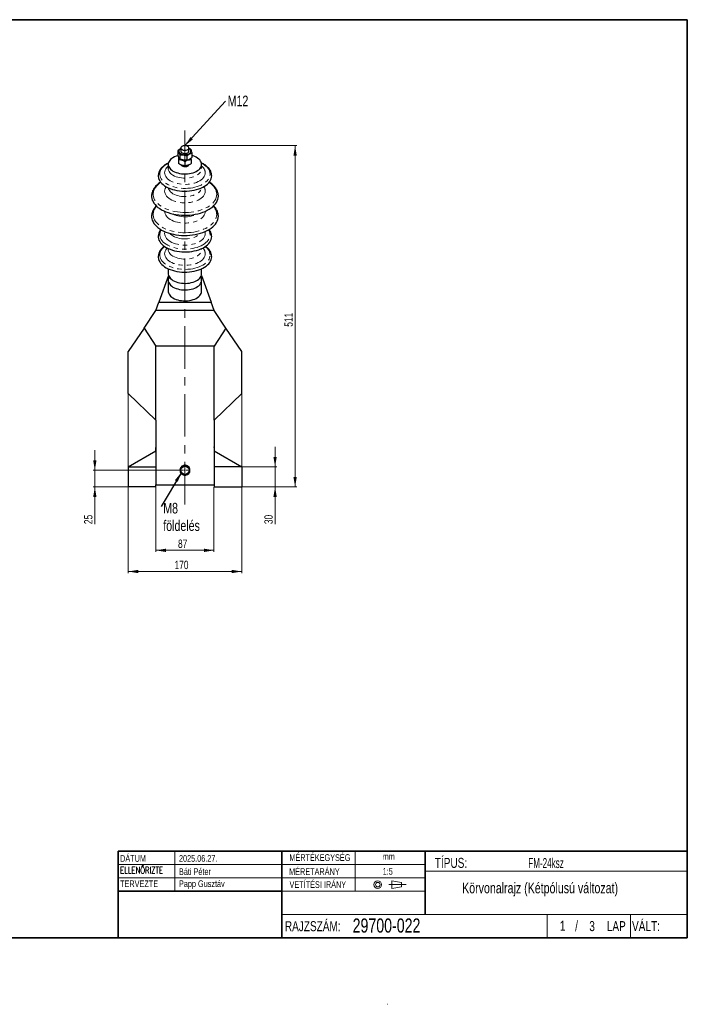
# Model space of a CAD drawing. Header units: millimetres. Extents: x 0 to 400, y -10 to 285.
# Tile 4 of 4: x 200 to 400, y -10 to 285. Entities that reach past the tile are written whole.
import ezdxf

# ---------------------------------------------------------------- set-up
doc = ezdxf.new("R2010")
doc.units = ezdxf.units.MM
doc.header["$PDSIZE"] = -1
doc.linetypes.add('CENTERX2', pattern=[20.32, 12.7, -2.54, 2.54, -2.54])
doc.linetypes.add('PHANTOM', pattern=[12.7, 6.35, -1.27, 1.27, -1.27, 1.27, -1.27])
doc.styles.add('SLDTEXTSTYLE0', font='TXT', dxfattribs={"width": 0.75})
doc.styles.add('SLDTEXTSTYLE1', font='TXT', dxfattribs={"width": 0.605})
doc.styles.add('SLDTEXTSTYLE2', font='TXT', dxfattribs={"width": 0.75, "bigfont": 'bigfont'})
doc.dimstyles.new('SLDDIMSTYLE0', dxfattribs={"dimtxt": 2.5, "dimasz": 3, "dimexe": 0, "dimexo": 0.0625, "dimtad": 1, "dimdec": 0, "dimlfac": 5, "dimrnd": 1e-09, "dimzin": 12, "dimdsep": 46, "dimtxsty": 'SLDTEXTSTYLE0', "dimsah": 1, "dimcen": 0.09, "dimadec": 0, "dimazin": 3, "dimtfac": 1, "dimtdec": 1, "dimtofl": 0, "dimtmove": 0, "dimatfit": 3, "dimfxl": 0, "dimfrac": 2, "dimtolj": 1, "dimtzin": 12, "dimarcsym": 0})
doc.dimstyles.new('SLDDIMSTYLE1', dxfattribs={"dimtxt": 2.5, "dimasz": 3, "dimexe": 0, "dimexo": 0.0625, "dimtad": 1, "dimdec": 1, "dimlfac": 5, "dimrnd": 1e-09, "dimzin": 12, "dimdsep": 46, "dimtxsty": 'SLDTEXTSTYLE0', "dimsah": 1, "dimcen": 0.09, "dimadec": 0, "dimazin": 3, "dimtfac": 1, "dimtdec": 1, "dimtofl": 0, "dimtmove": 0, "dimatfit": 3, "dimfxl": 0, "dimfrac": 2, "dimtolj": 1, "dimtzin": 12, "dimarcsym": 0})
doc.dimstyles.new('SLDDIMSTYLE3', dxfattribs={"dimtxt": 2.5, "dimasz": 3, "dimexe": 0, "dimexo": 0.0625, "dimtad": 1, "dimdec": 1, "dimlfac": 5, "dimrnd": 1e-09, "dimzin": 12, "dimdsep": 46, "dimtxsty": 'SLDTEXTSTYLE0', "dimsah": 1, "dimcen": 0.09, "dimadec": 0, "dimazin": 3, "dimtfac": 1, "dimtdec": 1, "dimtmove": 0, "dimatfit": 0, "dimfxl": 0, "dimfrac": 2, "dimtolj": 1, "dimtzin": 12, "dimarcsym": 0})
doc.dimstyles.new('SLDDIMSTYLE4', dxfattribs={"dimtxt": 0.18, "dimasz": 3, "dimexe": 0, "dimexo": 0.0625, "dimgap": 0, "dimtad": 0, "dimtih": 1, "dimtoh": 1, "dimdec": 0, "dimrnd": 1e-09, "dimzin": 0, "dimdsep": 46, "dimtxsty": 'Standard', "dimsah": 1, "dimcen": 0.09, "dimadec": 0, "dimazin": 0, "dimtfac": 3, "dimtdec": 0, "dimtofl": 0, "dimtmove": 0, "dimatfit": 3, "dimfxl": 0, "dimfrac": 2, "dimtolj": 1, "dimtzin": 0, "dimarcsym": 0})

# ---------------------------------------------------------------- blocks, each defined once
blk = doc.blocks.new('_D_4')
at = {"color": 7, "linetype": 'Continuous', "lineweight": 0}
for p, q in [((249.61, 247.28), (283.01, 247.28)), ((282.51, 247.28), (282.51, 145.07)), ((266.61, 145.07), (283.01, 145.07))]:
    blk.add_line(p, q, dxfattribs=at)
at = {"color": 7, "linetype": 'Continuous', "lineweight": 18}
for points in [[(282.51, 247.28), (282.01, 244.28), (283.01, 244.28)], [(282.51, 145.07), (283.01, 148.07), (282.01, 148.07)]]:
    blk.add_solid(points, dxfattribs=at)
at = {"color": 7, "linetype": 'Continuous', "lineweight": 18, "insert": (279.29, 193.05), "char_height": 2.5, "attachment_point": 1, "rotation": 90, "style": 'SLDTEXTSTYLE0'}
blk.add_mtext('511', dxfattribs=at)
blk = doc.blocks.new('_D_5')
at = {"color": 7, "linetype": 'Continuous', "lineweight": 0}
for p, q in [((232.51, 172.97), (232.51, 119.25)), ((266.51, 172.97), (266.51, 119.25)), ((232.51, 119.75), (266.51, 119.75))]:
    blk.add_line(p, q, dxfattribs=at)
at = {"color": 7, "linetype": 'Continuous', "lineweight": 18}
for points in [[(232.51, 119.75), (235.51, 119.25), (235.51, 120.25)], [(266.51, 119.75), (263.51, 120.25), (263.51, 119.25)]]:
    blk.add_solid(points, dxfattribs=at)
at = {"color": 7, "linetype": 'Continuous', "lineweight": 18, "insert": (246.39, 122.97), "char_height": 2.5, "attachment_point": 1, "style": 'SLDTEXTSTYLE0'}
blk.add_mtext('170', dxfattribs=at)
blk = doc.blocks.new('_D_6')
at = {"color": 7, "linetype": 'Continuous', "lineweight": 0}
for p, q in [((276.51, 151.07), (276.51, 157.07)), ((266.61, 151.07), (277.01, 151.07)), ((276.51, 151.07), (276.51, 145.07)), ((266.61, 145.07), (277.01, 145.07)), ((276.51, 145.07), (276.51, 133.94))]:
    blk.add_line(p, q, dxfattribs=at)
at = {"color": 7, "linetype": 'Continuous', "lineweight": 18}
for points in [[(276.51, 151.07), (277.01, 154.07), (276.01, 154.07)], [(276.51, 145.07), (276.01, 142.07), (277.01, 142.07)]]:
    blk.add_solid(points, dxfattribs=at)
at = {"color": 7, "linetype": 'Continuous', "lineweight": 18, "insert": (273.29, 133.94), "char_height": 2.5, "attachment_point": 1, "rotation": 90, "style": 'SLDTEXTSTYLE0'}
blk.add_mtext('30', dxfattribs=at)
blk = doc.blocks.new('_D_7')
at = {"color": 7, "linetype": 'Continuous', "lineweight": 0}
for p, q in [((222.51, 150.07), (222.51, 156.07)), ((247.98, 150.07), (222.01, 150.07)), ((222.51, 145.07), (222.51, 150.07)), ((232.41, 145.07), (222.01, 145.07)), ((222.51, 145.07), (222.51, 133.94))]:
    blk.add_line(p, q, dxfattribs=at)
at = {"color": 7, "linetype": 'Continuous', "lineweight": 18}
for points in [[(222.51, 150.07), (223.01, 153.07), (222.01, 153.07)], [(222.51, 145.07), (222.01, 142.07), (223.01, 142.07)]]:
    blk.add_solid(points, dxfattribs=at)
at = {"color": 7, "linetype": 'Continuous', "lineweight": 18, "insert": (219.29, 133.94), "char_height": 2.5, "attachment_point": 1, "rotation": 90, "style": 'SLDTEXTSTYLE0'}
blk.add_mtext('25', dxfattribs=at)
blk = doc.blocks.new('_D_8')
at = {"color": 7, "linetype": 'Continuous', "lineweight": 0}
for p, q in [((240.81, 144.97), (240.81, 125.59)), ((258.21, 144.97), (258.21, 125.59)), ((240.81, 126.09), (258.21, 126.09))]:
    blk.add_line(p, q, dxfattribs=at)
at = {"color": 7, "linetype": 'Continuous', "lineweight": 18}
for points in [[(240.81, 126.09), (243.81, 125.59), (243.81, 126.59)], [(258.21, 126.09), (255.21, 126.59), (255.21, 125.59)]]:
    blk.add_solid(points, dxfattribs=at)
at = {"color": 7, "linetype": 'Continuous', "lineweight": 18, "insert": (247.43, 129.31), "char_height": 2.5, "attachment_point": 1, "style": 'SLDTEXTSTYLE0'}
blk.add_mtext('87', dxfattribs=at)
blk = doc.blocks.new('SW_NOTE_0')
at = {"color": 0, "linetype": 'Continuous', "lineweight": 0, "insert": (0.61, 1.61), "char_height": 3.175, "attachment_point": 1, "style": 'SLDTEXTSTYLE0'}
blk.add_mtext('M12', dxfattribs=at)
blk = doc.blocks.new('SW_NOTE_0_1')
at = {"color": 0, "linetype": 'Continuous', "lineweight": 0, "char_height": 3.175, "attachment_point": 1, "style": 'SLDTEXTSTYLE0'}
for s, insert in [('M8', (0.63, 1.11)), ('földelés', (0.63, -4.12))]:
    blk.add_mtext(s, dxfattribs=dict(at, insert=insert))
blk = doc.blocks.new('SW_CENTERMARKSYMBOL_2')
at = {"color": 0, "linetype": 'Continuous', "lineweight": 18}
for p, q in [((-0.4, 0), (-1.435, 0)), ((0, 0), (-0.2, 0)), ((0, 0.4), (0, 1.435)), ((0, 0), (0, 0.2)), ((0, 0), (0, -0.2)), ((0, 0), (0.2, 0)), ((0.4, 0), (1.435, 0)), ((0, -0.4), (0, -1.435))]:
    blk.add_line(p, q, dxfattribs=at)

msp = doc.modelspace()

# ---------------------------------------------------------------- linework, layer by layer
at = {"color": 7, "linetype": 'Continuous', "lineweight": 35}
for p, q in [((16, 285), (400, 285)), ((400, 285), (400, 10)), ((229.5, 36), (229.5, 10)), ((229.5, 36), (400, 36)), ((278.5, 36), (278.5, 10)), ((321.5, 36), (321.5, 17)), ((229.5, 24), (278.5, 24)), ((16, 10), (400, 10))]:
    msp.add_line(p, q, dxfattribs=at)
at = {"color": 7, "linetype": 'CENTERX2', "lineweight": 18}
for p, q in [((249.515, 139.851), (249.515, 251.779)), ((310.59, 25.967), (315.802, 25.967))]:
    msp.add_line(p, q, dxfattribs=at)
at = {"color": 7, "linetype": 'Continuous', "lineweight": 25}
for p, q in [((247.405, 245.772), (247.405, 244.502)), ((247.615, 245.938), (247.615, 246.056)), ((248.315, 246.594), (248.315, 245.611)), ((250.715, 245.611), (250.715, 246.594)), ((251.091, 246.303), (250.715, 246.434)), ((251.175, 246.176), (251.415, 246.056)), ((251.415, 246.056), (251.415, 245.683)), ((251.625, 243.812), (251.625, 245.082)), ((247.615, 243.16), (247.615, 241.889)), ((247.939, 244.551), (247.939, 243.281)), ((249.515, 242.53), (249.515, 241.26)), ((250.049, 244.207), (250.049, 242.936)), ((251.415, 243.16), (251.415, 241.889)), ((244.515, 241.679), (244.515, 240.414)), ((254.515, 240.414), (254.515, 241.679)), ((244.515, 216.471), (244.515, 216.168)), ((254.515, 216.168), (254.515, 216.471)), ((244.515, 210.41), (244.515, 208.913)), ((254.515, 208.913), (254.515, 210.41)), ((244.593, 208.409), (241.711, 200.366)), ((244.515, 206.947), (244.515, 203.67)), ((254.437, 208.409), (257.319, 200.366)), ((254.515, 203.67), (254.515, 206.947)), ((237.267, 192.651), (240.815, 197.866)), ((240.815, 197.866), (241.711, 200.366)), ((258.215, 197.866), (240.815, 197.866)), ((241.711, 200.366), (257.319, 200.366)), ((258.215, 197.866), (257.319, 200.366)), ((261.763, 192.651), (258.215, 197.866)), ((237.267, 192.651), (232.515, 185.666)), ((237.267, 192.651), (240.815, 187.266)), ((261.763, 192.651), (258.215, 187.266)), ((266.515, 185.666), (261.763, 192.651)), ((240.815, 165.066), (240.815, 187.266)), ((258.215, 187.266), (240.815, 187.266)), ((258.215, 165.066), (258.215, 187.266)), ((232.515, 173.066), (232.515, 185.666)), ((266.515, 173.066), (266.515, 185.666)), ((232.515, 173.066), (240.815, 165.066)), ((258.215, 165.066), (266.515, 173.066)), ((240.815, 165.066), (240.815, 151.066)), ((258.215, 165.066), (258.215, 151.066)), ((240.765, 155.829), (240.765, 156.867)), ((258.265, 156.867), (258.265, 155.829)), ((232.515, 151.066), (240.815, 155.858)), ((258.215, 155.858), (266.515, 151.066)), ((232.515, 151.066), (240.815, 151.066)), ((232.515, 151.066), (232.515, 145.066)), ((240.815, 151.066), (240.815, 145.666)), ((258.215, 151.066), (258.215, 145.666)), ((266.515, 151.066), (258.215, 151.066)), ((266.515, 151.066), (266.515, 145.066)), ((240.815, 145.066), (232.515, 145.066)), ((240.815, 145.066), (240.815, 145.666)), ((240.815, 145.666), (258.215, 145.666)), ((258.215, 145.666), (258.215, 145.066)), ((258.215, 145.066), (266.515, 145.066))]:
    msp.add_line(p, q, dxfattribs=at)
at = {"color": 8, "linetype": 'PHANTOM', "lineweight": 18}
msp.add_line((255.61, 227.592), (255.61, 227.63), dxfattribs=at)
at = {"color": 7, "linetype": 'Continuous', "lineweight": 18}
for p, q in [((246.5, 36), (246.5, 24)), ((300.5, 36), (300.5, 24)), ((229.5, 32), (321.5, 32)), ((321.5, 30), (400, 30)), ((229.5, 28), (321.5, 28)), ((311.441, 27.112), (311.441, 24.821)), ((314.402, 26.637), (311.441, 27.112)), ((314.402, 25.296), (314.402, 26.637)), ((278.5, 24), (321.5, 24)), ((311.441, 24.821), (314.402, 25.296)), ((278.5, 17), (400, 17)), ((358, 17), (358, 10)), ((383, 17), (383, 10)), ((310.069, -9.863), (310.231, -9.863))]:
    msp.add_line(p, q, dxfattribs=at)
at = {"color": 7, "linetype": 'Continuous', "lineweight": 25, "flags": 128}
for points in [[(248.315, 246.384), (248.134, 246.278), (247.929, 246.105), (247.788, 245.912), (247.718, 245.706), (247.721, 245.496), (247.798, 245.292), (247.945, 245.1), (248.157, 244.929), (248.424, 244.786), (248.735, 244.677), (249.079, 244.606), (249.441, 244.577), (249.805, 244.589), (250.158, 244.644), (250.484, 244.738), (250.771, 244.867), (250.771, 244.867)], [(248.315, 245.611), (248.319, 245.557), (248.38, 245.388), (248.512, 245.233), (248.707, 245.102), (248.953, 245.003), (249.235, 244.942), (249.534, 244.923), (249.831, 244.947), (250.109, 245.013), (250.35, 245.117)], [(250.715, 246.594), (250.677, 246.765), (250.566, 246.926), (250.39, 247.065), (250.158, 247.175), (249.886, 247.249), (249.59, 247.281), (249.29, 247.27), (249.004, 247.217), (248.75, 247.124), (248.544, 246.999), (248.399, 246.847), (248.324, 246.68), (248.324, 246.508), (248.399, 246.341), (248.544, 246.189), (248.75, 246.064), (249.004, 245.971), (249.29, 245.918), (249.59, 245.907), (249.886, 245.939), (250.158, 246.013), (250.39, 246.123), (250.566, 246.262), (250.677, 246.423), (250.715, 246.594)], [(250.771, 244.867), (251.006, 245.028), (251.18, 245.212), (251.286, 245.412), (251.32, 245.621), (251.279, 245.829), (251.167, 246.028), (250.987, 246.21), (250.746, 246.368), (250.715, 246.384)], [(247.468, 244.296), (247.365, 244.268), (246.846, 244.104), (246.364, 243.906), (245.927, 243.677), (245.541, 243.419), (245.21, 243.137), (244.939, 242.835), (244.733, 242.517), (244.594, 242.186), (244.524, 241.849), (244.524, 241.509), (244.594, 241.172), (244.733, 240.841), (244.939, 240.523), (245.21, 240.221), (245.541, 239.939), (245.927, 239.681), (246.364, 239.452), (246.846, 239.254), (247.365, 239.09), (247.914, 238.962), (248.485, 238.873), (249.071, 238.822), (249.663, 238.812), (250.253, 238.843), (250.833, 238.913), (251.394, 239.021), (251.929, 239.168), (252.43, 239.349), (252.89, 239.563), (253.302, 239.807), (253.662, 240.077), (253.963, 240.369), (254.202, 240.68), (254.375, 241.005), (254.48, 241.34), (254.515, 241.679), (254.515, 241.679)], [(254.515, 241.679), (254.48, 242.018), (254.375, 242.353), (254.202, 242.678), (253.963, 242.989), (253.662, 243.281), (253.302, 243.551), (252.89, 243.795), (252.43, 244.009), (251.929, 244.191), (251.625, 244.279)], [(248.353, 241.507), (248.463, 241.347), (248.64, 241.208), (248.872, 241.098), (249.144, 241.024), (249.44, 240.992), (249.74, 241.003), (250.026, 241.056), (250.28, 241.149), (250.486, 241.274), (250.631, 241.426), (250.681, 241.517)], [(241.515, 238.211), (241.524, 238.024), (241.594, 237.595), (241.734, 237.173), (241.942, 236.759), (242.217, 236.359), (242.556, 235.975), (242.956, 235.612), (243.413, 235.271), (243.925, 234.956), (244.485, 234.67), (245.09, 234.416), (245.733, 234.195), (246.41, 234.01), (247.114, 233.861), (247.839, 233.752), (248.579, 233.681), (249.327, 233.651), (250.077, 233.661), (250.822, 233.712), (251.555, 233.802), (252.271, 233.931), (252.962, 234.098), (253.623, 234.301), (254.248, 234.539), (254.831, 234.809), (255.367, 235.11), (255.852, 235.438), (256.282, 235.791), (256.651, 236.165), (256.959, 236.557), (257.2, 236.965), (257.375, 237.383), (257.48, 237.809), (257.515, 238.239)], [(239.515, 232.147), (239.524, 231.937), (239.594, 231.458), (239.733, 230.984), (239.942, 230.519), (240.217, 230.065), (240.558, 229.627), (240.961, 229.206), (241.425, 228.805), (241.945, 228.429), (242.518, 228.079), (243.141, 227.757), (243.808, 227.467), (244.515, 227.21), (245.257, 226.987), (246.029, 226.801), (246.826, 226.652), (247.641, 226.543), (248.47, 226.473), (249.306, 226.442), (250.143, 226.452), (250.976, 226.503), (251.798, 226.593), (252.605, 226.722), (253.39, 226.889), (254.148, 227.094), (254.873, 227.334), (255.561, 227.608), (256.206, 227.914), (256.805, 228.25), (257.352, 228.614), (257.844, 229.003), (258.278, 229.414), (258.65, 229.844), (258.959, 230.291), (259.201, 230.75), (259.375, 231.22), (259.48, 231.697), (259.515, 232.177)], [(239.515, 226.086), (239.524, 225.875), (239.594, 225.396), (239.733, 224.923), (239.942, 224.457), (240.217, 224.004), (240.558, 223.565), (240.961, 223.144), (241.425, 222.744), (241.945, 222.367), (242.518, 222.017), (243.141, 221.696), (243.808, 221.405), (244.515, 221.148), (245.257, 220.925), (246.029, 220.739), (246.826, 220.591), (247.641, 220.481), (248.47, 220.411), (249.306, 220.381), (250.143, 220.391), (250.976, 220.441), (251.798, 220.531), (252.605, 220.66), (253.39, 220.828), (254.148, 221.032), (254.873, 221.272), (255.561, 221.546), (256.206, 221.853), (256.805, 222.189), (257.352, 222.552), (257.844, 222.941), (258.278, 223.352), (258.65, 223.782), (258.959, 224.229), (259.201, 224.689), (259.375, 225.159), (259.48, 225.635), (259.515, 226.115)], [(241.515, 220.025), (241.524, 219.838), (241.594, 219.41), (241.734, 218.987), (241.942, 218.574), (242.217, 218.174), (242.556, 217.79), (242.956, 217.426), (243.413, 217.086), (243.925, 216.771), (244.485, 216.485), (245.09, 216.231), (245.733, 216.01), (246.41, 215.824), (247.114, 215.676), (247.839, 215.567), (248.579, 215.496), (249.327, 215.466), (250.077, 215.476), (250.822, 215.526), (251.555, 215.617), (252.271, 215.746), (252.962, 215.913), (253.623, 216.116), (254.248, 216.354), (254.831, 216.624), (255.367, 216.925), (255.852, 217.253), (256.282, 217.606), (256.651, 217.98), (256.959, 218.372), (257.2, 218.779), (257.375, 219.198), (257.48, 219.624), (257.515, 220.053)], [(241.515, 213.964), (241.524, 213.777), (241.594, 213.348), (241.734, 212.926), (241.942, 212.512), (242.217, 212.112), (242.556, 211.729), (242.956, 211.365), (243.413, 211.024), (243.925, 210.709), (244.485, 210.423), (245.09, 210.169), (245.733, 209.948), (246.41, 209.763), (247.114, 209.615), (247.839, 209.505), (248.579, 209.435), (249.327, 209.404), (250.077, 209.414), (250.822, 209.465), (251.555, 209.555), (252.271, 209.684), (252.962, 209.851), (253.623, 210.054), (254.248, 210.292), (254.831, 210.563), (255.367, 210.863), (255.852, 211.191), (256.282, 211.544), (256.651, 211.918), (256.959, 212.311), (257.2, 212.718), (257.375, 213.136), (257.48, 213.562), (257.515, 213.992)], [(244.515, 208.913), (244.524, 208.743), (244.594, 208.406), (244.733, 208.075), (244.939, 207.757), (245.21, 207.455), (245.541, 207.173), (245.927, 206.915), (246.364, 206.686), (246.846, 206.488), (247.365, 206.324), (247.914, 206.196), (248.485, 206.107), (249.071, 206.056), (249.663, 206.046), (250.253, 206.077), (250.833, 206.146), (251.394, 206.255), (251.929, 206.401), (252.43, 206.583), (252.89, 206.797), (253.302, 207.041), (253.662, 207.311), (253.963, 207.603), (254.202, 207.914), (254.375, 208.239), (254.48, 208.574), (254.515, 208.913)], [(244.818, 207.93), (244.733, 207.785), (244.594, 207.454), (244.524, 207.117), (244.524, 206.777), (244.594, 206.44), (244.733, 206.109), (244.939, 205.791), (245.21, 205.489), (245.541, 205.207), (245.927, 204.949), (246.364, 204.72), (246.846, 204.522), (247.365, 204.358), (247.914, 204.23), (248.485, 204.141), (249.071, 204.09), (249.663, 204.08), (250.253, 204.111), (250.833, 204.181), (251.394, 204.289), (251.929, 204.435), (252.43, 204.617), (252.89, 204.831), (253.302, 205.075), (253.662, 205.345), (253.963, 205.637), (254.202, 205.948), (254.375, 206.273), (254.48, 206.608), (254.515, 206.947), (254.515, 206.947)], [(244.515, 203.67), (244.524, 203.5), (244.594, 203.163), (244.733, 202.833), (244.939, 202.514), (245.21, 202.212), (245.541, 201.93), (245.927, 201.673), (246.364, 201.443), (246.846, 201.245), (247.365, 201.081), (247.914, 200.954), (248.485, 200.864), (249.071, 200.814), (249.663, 200.804), (250.253, 200.834), (250.833, 200.904), (251.394, 201.013), (251.929, 201.159), (252.43, 201.34), (252.89, 201.554), (253.302, 201.798), (253.662, 202.068), (253.963, 202.361), (254.202, 202.672), (254.375, 202.997), (254.48, 203.331), (254.515, 203.67)]]:
    msp.add_lwpolyline(points, dxfattribs=at)
at = {"color": 8, "linetype": 'PHANTOM', "lineweight": 18, "flags": 128}
for points in [[(244.551, 242.023), (244.393, 241.942), (243.886, 241.643), (243.431, 241.318), (243.032, 240.97), (242.695, 240.601), (242.421, 240.215), (242.213, 239.815), (242.073, 239.406), (242.003, 238.991), (242.003, 238.574), (242.073, 238.159), (242.213, 237.75), (242.421, 237.351), (242.695, 236.965), (243.032, 236.596), (243.431, 236.247), (243.886, 235.922), (244.393, 235.624), (244.949, 235.355), (245.547, 235.118), (246.182, 234.916), (246.848, 234.749), (247.539, 234.621), (248.249, 234.531), (248.97, 234.48), (249.697, 234.47), (250.421, 234.501), (251.138, 234.571), (251.839, 234.68), (252.518, 234.828), (253.17, 235.013), (253.787, 235.233), (254.365, 235.486), (254.897, 235.77), (255.379, 236.082), (255.806, 236.419), (256.174, 236.778), (256.48, 237.156), (256.722, 237.549), (256.896, 237.954), (257.001, 238.366), (257.036, 238.783), (257.036, 238.783)], [(257.036, 238.783), (257.001, 239.199), (256.896, 239.612), (256.722, 240.016), (256.48, 240.409), (256.174, 240.787), (255.806, 241.147), (255.379, 241.484), (254.897, 241.796), (254.479, 242.023)], [(244.515, 241.17), (244.292, 240.973), (243.983, 240.639), (243.738, 240.287), (243.562, 239.922), (243.455, 239.549), (243.419, 239.171), (243.455, 238.793), (243.562, 238.419), (243.738, 238.054), (243.983, 237.703), (244.292, 237.368), (244.662, 237.055), (245.09, 236.766), (245.569, 236.506), (246.094, 236.277), (246.66, 236.082), (247.259, 235.923), (247.884, 235.802), (248.529, 235.72), (249.185, 235.68), (249.845, 235.68), (250.501, 235.72), (251.146, 235.802), (251.771, 235.923), (252.37, 236.082), (252.936, 236.277), (253.461, 236.506), (253.94, 236.766), (254.368, 237.055), (254.738, 237.368), (255.047, 237.703), (255.291, 238.054), (255.468, 238.419), (255.575, 238.793), (255.61, 239.171), (255.61, 239.171)], [(244.515, 240.414), (244.524, 240.245), (244.594, 239.907), (244.733, 239.577), (244.939, 239.258), (245.21, 238.956), (245.541, 238.674), (245.927, 238.417), (246.364, 238.187), (246.846, 237.989), (247.365, 237.825), (247.914, 237.698), (248.485, 237.608), (249.071, 237.558), (249.663, 237.548), (250.253, 237.578), (250.833, 237.648), (251.394, 237.757), (251.929, 237.903), (252.43, 238.084), (252.89, 238.298), (253.302, 238.542), (253.662, 238.812), (253.963, 239.105), (254.202, 239.416), (254.375, 239.741), (254.48, 240.075), (254.515, 240.414)], [(242.285, 236.274), (241.91, 236.006), (241.446, 235.619), (241.041, 235.211), (240.699, 234.784), (240.423, 234.341), (240.214, 233.887), (240.073, 233.424), (240.003, 232.956), (240.003, 232.486), (240.073, 232.018), (240.214, 231.555), (240.423, 231.101), (240.699, 230.658), (241.041, 230.231), (241.446, 229.823), (241.91, 229.436), (242.431, 229.073), (243.004, 228.737), (243.625, 228.431), (244.29, 228.156), (244.993, 227.915), (245.73, 227.71), (246.495, 227.542), (247.282, 227.412), (248.086, 227.322), (248.901, 227.272), (249.72, 227.261), (250.537, 227.292), (251.347, 227.362), (252.144, 227.472), (252.92, 227.621), (253.672, 227.808), (254.393, 228.031), (255.078, 228.289), (255.721, 228.58), (256.319, 228.901), (256.866, 229.251), (257.359, 229.626), (257.794, 230.025), (258.168, 230.443), (258.477, 230.878), (258.72, 231.327), (258.895, 231.786), (259, 232.252), (259.036, 232.721), (259.036, 232.721)], [(259.036, 232.721), (259, 233.19), (258.895, 233.656), (258.72, 234.115), (258.477, 234.564), (258.168, 234.999), (257.794, 235.417), (257.359, 235.816), (256.866, 236.191), (256.745, 236.274)], [(243.877, 234.983), (243.738, 234.77), (243.562, 234.405), (243.455, 234.031), (243.419, 233.653), (243.455, 233.275), (243.562, 232.902), (243.738, 232.537), (243.983, 232.185), (244.292, 231.851), (244.662, 231.537), (245.09, 231.249), (245.569, 230.989), (246.094, 230.759), (246.66, 230.564), (247.259, 230.405), (247.884, 230.284), (248.529, 230.203), (249.185, 230.162), (249.845, 230.162), (250.501, 230.203), (251.146, 230.284), (251.771, 230.405), (252.37, 230.564), (252.936, 230.759), (253.461, 230.989), (253.94, 231.249), (254.368, 231.537), (254.738, 231.851), (255.047, 232.185), (255.291, 232.537), (255.468, 232.902), (255.575, 233.275), (255.61, 233.653), (255.61, 233.653)], [(244.534, 234.648), (244.594, 234.39), (244.733, 234.059), (244.939, 233.741), (245.21, 233.439), (245.541, 233.157), (245.927, 232.899), (246.364, 232.67), (246.846, 232.472), (247.365, 232.308), (247.914, 232.18), (248.485, 232.091), (249.071, 232.04), (249.663, 232.03), (250.253, 232.061), (250.833, 232.131), (251.394, 232.239), (251.929, 232.386), (252.43, 232.567), (252.89, 232.781), (253.302, 233.025), (253.662, 233.295), (253.963, 233.587), (254.202, 233.898), (254.375, 234.223), (254.48, 234.558), (254.496, 234.648)], [(241.033, 229.139), (240.699, 228.722), (240.423, 228.28), (240.214, 227.825), (240.073, 227.362), (240.003, 226.894), (240.003, 226.424), (240.073, 225.956), (240.214, 225.493), (240.423, 225.039), (240.699, 224.597), (241.041, 224.17), (241.446, 223.761), (241.91, 223.374), (242.431, 223.011), (243.004, 222.675), (243.625, 222.369), (244.29, 222.094), (244.993, 221.854), (245.73, 221.649), (246.495, 221.48), (247.282, 221.351), (248.086, 221.26), (248.901, 221.21), (249.72, 221.2), (250.537, 221.23), (251.347, 221.301), (252.144, 221.411), (252.92, 221.56), (253.672, 221.747), (254.393, 221.97), (255.078, 222.228), (255.721, 222.518), (256.319, 222.84), (256.866, 223.189), (257.359, 223.565), (257.794, 223.963), (258.168, 224.381), (258.477, 224.816), (258.72, 225.265), (258.895, 225.724), (259, 226.19), (259.036, 226.659), (259.036, 226.659)], [(243.42, 227.63), (243.419, 227.592), (243.455, 227.214), (243.562, 226.84), (243.738, 226.475), (243.983, 226.123), (244.292, 225.789), (244.662, 225.476), (245.09, 225.187), (245.569, 224.927), (246.094, 224.698), (246.66, 224.503), (247.259, 224.344), (247.884, 224.223), (248.529, 224.141), (249.185, 224.1), (249.845, 224.1), (250.501, 224.141), (251.146, 224.223), (251.771, 224.344), (252.37, 224.503), (252.936, 224.698), (253.461, 224.927), (253.94, 225.187), (254.368, 225.476), (254.738, 225.789), (255.047, 226.123), (255.291, 226.475), (255.468, 226.84), (255.575, 227.214), (255.61, 227.592)], [(245.968, 226.814), (246.364, 226.608), (246.846, 226.41), (247.365, 226.246), (247.914, 226.118), (248.485, 226.029), (249.071, 225.979), (249.663, 225.969), (250.253, 225.999), (250.833, 226.069), (251.394, 226.178), (251.929, 226.324), (252.43, 226.505), (252.89, 226.719), (253.062, 226.814)], [(242.44, 222.061), (242.421, 222.029), (242.213, 221.63), (242.073, 221.221), (242.003, 220.806), (242.003, 220.389), (242.073, 219.974), (242.213, 219.565), (242.421, 219.166), (242.695, 218.78), (243.032, 218.411), (243.431, 218.062), (243.886, 217.737), (244.393, 217.439), (244.949, 217.17), (245.547, 216.933), (246.182, 216.731), (246.848, 216.564), (247.539, 216.435), (248.249, 216.345), (248.97, 216.295), (249.697, 216.285), (250.421, 216.315), (251.138, 216.386), (251.839, 216.495), (252.518, 216.643), (253.17, 216.828), (253.787, 217.047), (254.365, 217.301), (254.897, 217.584), (255.379, 217.896), (255.806, 218.234), (256.174, 218.593), (256.48, 218.971), (256.722, 219.364), (256.896, 219.769), (257.001, 220.181), (257.036, 220.598), (257.036, 220.598)], [(243.495, 221.535), (243.455, 221.363), (243.419, 220.985), (243.455, 220.607), (243.562, 220.234), (243.738, 219.869), (243.983, 219.517), (244.292, 219.183), (244.662, 218.87), (245.09, 218.581), (245.569, 218.321), (246.094, 218.092), (246.66, 217.896), (247.259, 217.738), (247.884, 217.617), (248.529, 217.535), (249.185, 217.494), (249.845, 217.494), (250.501, 217.535), (251.146, 217.617), (251.771, 217.738), (252.37, 217.896), (252.936, 218.092), (253.461, 218.321), (253.94, 218.581), (254.368, 218.87), (254.738, 219.183), (255.047, 219.517), (255.291, 219.869), (255.468, 220.234), (255.575, 220.607), (255.61, 220.985), (255.61, 220.985)], [(255.61, 220.985), (255.575, 221.363), (255.535, 221.535)], [(245, 220.997), (245.21, 220.771), (245.541, 220.489), (245.927, 220.232), (246.364, 220.002), (246.846, 219.804), (247.365, 219.64), (247.914, 219.512), (248.485, 219.423), (249.071, 219.373), (249.663, 219.363), (250.253, 219.393), (250.833, 219.463), (251.394, 219.572), (251.929, 219.718), (252.43, 219.899), (252.89, 220.113), (253.302, 220.357), (253.662, 220.627), (253.963, 220.92), (254.03, 220.997)], [(243.432, 217.073), (243.431, 217.071), (243.032, 216.723), (242.695, 216.354), (242.421, 215.968), (242.213, 215.568), (242.073, 215.159), (242.003, 214.744), (242.003, 214.327), (242.073, 213.913), (242.213, 213.504), (242.421, 213.104), (242.695, 212.718), (243.032, 212.349), (243.431, 212), (243.886, 211.675), (244.393, 211.377), (244.949, 211.108), (245.547, 210.872), (246.182, 210.669), (246.848, 210.502), (247.539, 210.374), (248.249, 210.284), (248.97, 210.233), (249.697, 210.223), (250.421, 210.254), (251.138, 210.324), (251.839, 210.433), (252.518, 210.581), (253.17, 210.766), (253.787, 210.986), (254.365, 211.239), (254.897, 211.523), (255.379, 211.835), (255.806, 212.172), (256.174, 212.531), (256.48, 212.909), (256.722, 213.302), (256.896, 213.707), (257.001, 214.12), (257.036, 214.536), (257.036, 214.536)], [(244.192, 216.628), (243.983, 216.392), (243.738, 216.04), (243.562, 215.675), (243.455, 215.302), (243.419, 214.924), (243.455, 214.546), (243.562, 214.172), (243.738, 213.807), (243.983, 213.456), (244.292, 213.121), (244.662, 212.808), (245.09, 212.519), (245.569, 212.259), (246.094, 212.03), (246.66, 211.835), (247.259, 211.676), (247.884, 211.555), (248.529, 211.474), (249.185, 211.433), (249.845, 211.433), (250.501, 211.474), (251.146, 211.555), (251.771, 211.676), (252.37, 211.835), (252.936, 212.03), (253.461, 212.259), (253.94, 212.519), (254.368, 212.808), (254.738, 213.121), (255.047, 213.456), (255.291, 213.807), (255.468, 214.172), (255.575, 214.546), (255.61, 214.924), (255.61, 214.924)], [(244.515, 216.168), (244.524, 215.998), (244.594, 215.66), (244.733, 215.33), (244.939, 215.011), (245.21, 214.709), (245.541, 214.427), (245.927, 214.17), (246.364, 213.941), (246.846, 213.742), (247.365, 213.578), (247.914, 213.451), (248.485, 213.361), (249.071, 213.311), (249.663, 213.301), (250.253, 213.331), (250.833, 213.401), (251.394, 213.51), (251.929, 213.656), (252.43, 213.837), (252.89, 214.052), (253.302, 214.295), (253.662, 214.565), (253.963, 214.858), (254.202, 215.169), (254.375, 215.494), (254.48, 215.828), (254.515, 216.168)], [(257.036, 214.536), (257.001, 214.952), (256.896, 215.365), (256.722, 215.769), (256.48, 216.163), (256.174, 216.541), (255.806, 216.9), (255.597, 217.073)]]:
    msp.add_lwpolyline(points, dxfattribs=at)
at = {"color": 7, "linetype": 'Continuous', "lineweight": 25}
msp.add_circle((249.515, 150.066), 1.235, dxfattribs=at)
at = {"color": 7, "linetype": 'Continuous', "lineweight": 18}
for radius in [1.146, 0.671]:
    msp.add_circle((307.279, 25.967), radius, dxfattribs=at)
at = {"color": 7, "linetype": 'Continuous', "lineweight": 25}
for centre, radius, start, end in [((250.134, 245.658), 0.583, 291.73572, 355.37859), ((252.689, 206.923), 1.826, 0.76604, 33.48421), ((249.515, 150.066), 1.5, 159.25487, 215.73693), ((249.515, 150.066), 1.4, 165.76493, 209.33851), ((249.515, 150.066), 1.5, 99.47671, 156.56423), ((249.515, 150.066), 1.4, 105.76493, 149.33851), ((249.515, 150.066), 1.5, 0, 96.75105), ((249.515, 150.066), 1.4, 45.76493, 89.33851), ((249.515, 150.066), 1.4, 345.76493, 29.33851), ((249.515, 150.066), 1.5, 218.64868, 275.69119), ((249.515, 150.066), 1.4, 225.76493, 269.33851), ((249.515, 150.066), 1.5, 279.72276, 0), ((249.515, 150.066), 1.4, 285.76493, 329.33851)]:
    msp.add_arc(centre, radius, start, end, dxfattribs=at)
at = {"color": 8, "linetype": 'PHANTOM', "lineweight": 18}
for centre, radius, start, end in [((252.929, 239.001), 2.687, 3.60918, 53.82112), ((253.315, 233.606), 2.296, 1.17585, 36.83818), ((255.243, 226.529), 3.795, 1.97429, 43.46311), ((254.277, 220.556), 2.759, 0.85509, 33.05152), ((253.109, 214.816), 2.504, 2.46009, 46.34024)]:
    msp.add_arc(centre, radius, start, end, dxfattribs=at)
at = {"color": 7, "linetype": 'Continuous', "lineweight": 25}
for centre, major_axis, start_param, end_param in [((241.366, 156.865), (-0.425, 0.425), 0.3731766, 0.7840286), ((257.664, 156.865), (0.425, 0.425), 5.4991567, 5.9100087)]:
    msp.add_ellipse(centre, major_axis=major_axis, ratio=0.9972647, start_param=start_param, end_param=end_param, dxfattribs=at)
for points, knots in [([(248.315, 246.404), (248.179, 246.333), (247.871, 246.171), (247.572, 245.915), (247.405, 245.772)], [0, 0, 0, 0, 0.44009815, 1, 1, 1, 1]), ([(247.405, 245.772), (247.449, 245.715), (247.493, 245.649), (247.581, 245.495), (247.626, 245.405), (247.694, 245.25), (247.717, 245.195), (247.762, 245.078), (247.785, 245.017), (247.852, 244.828), (247.896, 244.693), (247.939, 244.551)], [0, 0, 0, 0, 0.25, 0.25, 0.5, 0.5, 0.625, 0.625, 0.75, 0.75, 1, 1, 1, 1]), ([(247.615, 246.056), (247.779, 246.155), (248.009, 246.292), (248.247, 246.381), (248.315, 246.406)], [0, 0, 0, 0, 0.7154756, 1, 1, 1, 1]), ([(250.049, 244.207), (250.178, 244.321), (250.308, 244.428), (250.57, 244.622), (250.702, 244.709), (250.903, 244.82), (250.97, 244.854), (251.104, 244.916), (251.171, 244.943), (251.368, 245.016), (251.497, 245.053), (251.625, 245.082)], [0, 0, 0, 0, 0.25, 0.25, 0.5, 0.5, 0.625, 0.625, 0.75, 0.75, 1, 1, 1, 1]), ([(251.625, 245.082), (251.581, 245.224), (251.537, 245.36), (251.448, 245.612), (251.403, 245.727), (251.335, 245.883), (251.312, 245.932), (251.267, 246.023), (251.245, 246.064), (251.178, 246.18), (251.134, 246.246), (251.091, 246.303)], [0, 0, 0, 0, 0.25, 0.25, 0.5, 0.5, 0.625, 0.625, 0.75, 0.75, 1, 1, 1, 1]), ([(244.605, 242.112), (244.503, 242.065), (244.21, 241.93), (243.768, 241.673), (243.284, 241.345), (242.851, 240.986), (242.472, 240.602), (242.151, 240.195), (241.892, 239.769), (241.698, 239.331), (241.574, 238.886), (241.514, 238.509), (241.521, 238.282), (241.523, 238.206)], [0, 0, 0, 0, 0.0544413, 0.1561899, 0.2581307, 0.3600799, 0.4617244, 0.5626468, 0.6623652, 0.7604741, 0.8568148, 0.9515756, 1, 1, 1, 1]), ([(247.939, 243.281), (247.896, 243.338), (247.852, 243.404), (247.763, 243.558), (247.718, 243.647), (247.65, 243.803), (247.627, 243.858), (247.582, 243.975), (247.559, 244.036), (247.492, 244.225), (247.448, 244.36), (247.405, 244.502)], [0, 0, 0, 0, 0.25, 0.25, 0.5, 0.5, 0.625, 0.625, 0.75, 0.75, 1, 1, 1, 1]), ([(247.615, 243.896), (247.615, 243.828), (247.615, 243.625), (247.615, 243.345), (247.615, 243.16)], [0, 0, 0, 0, 0.3373722, 1, 1, 1, 1]), ([(247.615, 243.16), (247.77, 243.151), (247.927, 243.134), (248.242, 243.077), (248.402, 243.038), (248.644, 242.958), (248.725, 242.928), (248.886, 242.862), (248.966, 242.826), (249.204, 242.71), (249.36, 242.624), (249.515, 242.53)], [0, 0, 0, 0, 0.25, 0.25, 0.5, 0.5, 0.625, 0.625, 0.75, 0.75, 1, 1, 1, 1]), ([(249.515, 241.26), (249.36, 241.269), (249.203, 241.286), (248.888, 241.342), (248.728, 241.382), (248.486, 241.462), (248.405, 241.492), (248.243, 241.558), (248.164, 241.594), (247.926, 241.709), (247.769, 241.796), (247.615, 241.889)], [0, 0, 0, 0, 0.25, 0.25, 0.5, 0.5, 0.625, 0.625, 0.75, 0.75, 1, 1, 1, 1]), ([(247.939, 244.551), (248.111, 244.566), (248.284, 244.572), (248.634, 244.563), (248.811, 244.548), (249.079, 244.504), (249.169, 244.486), (249.348, 244.444), (249.437, 244.421), (249.702, 244.341), (249.876, 244.277), (250.049, 244.207)], [0, 0, 0, 0, 0.25, 0.25, 0.5, 0.5, 0.625, 0.625, 0.75, 0.75, 1, 1, 1, 1]), ([(250.049, 242.936), (249.876, 242.922), (249.703, 242.915), (249.351, 242.924), (249.174, 242.94), (248.904, 242.984), (248.814, 243.002), (248.636, 243.044), (248.547, 243.068), (248.284, 243.148), (248.111, 243.211), (247.939, 243.281)], [0, 0, 0, 0, 0.25, 0.25, 0.5, 0.5, 0.625, 0.625, 0.75, 0.75, 1, 1, 1, 1]), ([(249.515, 242.53), (249.67, 242.624), (249.826, 242.71), (250.141, 242.863), (250.3, 242.929), (250.541, 243.009), (250.622, 243.033), (250.784, 243.074), (250.864, 243.091), (251.102, 243.134), (251.259, 243.15), (251.415, 243.16)], [0, 0, 0, 0, 0.25, 0.25, 0.5, 0.5, 0.625, 0.625, 0.75, 0.75, 1, 1, 1, 1]), ([(251.415, 241.889), (251.26, 241.795), (251.103, 241.708), (250.787, 241.555), (250.627, 241.489), (250.384, 241.409), (250.303, 241.385), (250.142, 241.345), (250.062, 241.328), (249.825, 241.286), (249.669, 241.269), (249.515, 241.26)], [0, 0, 0, 0, 0.25, 0.25, 0.5, 0.5, 0.625, 0.625, 0.75, 0.75, 1, 1, 1, 1]), ([(250.049, 242.936), (250.178, 242.965), (250.308, 243.003), (250.57, 243.1), (250.702, 243.16), (250.903, 243.271), (250.97, 243.312), (251.104, 243.4), (251.171, 243.446), (251.368, 243.592), (251.497, 243.699), (251.625, 243.812)], [0, 0, 0, 0, 0.25, 0.25, 0.5, 0.5, 0.625, 0.625, 0.75, 0.75, 1, 1, 1, 1]), ([(251.415, 243.16), (251.415, 243.168), (251.415, 243.341), (251.415, 243.5), (251.415, 243.651)], [0, 0, 0, 0, 0.0464922, 1, 1, 1, 1]), ([(257.515, 238.239), (257.513, 238.327), (257.507, 238.562), (257.444, 238.943), (257.314, 239.375), (257.123, 239.796), (256.872, 240.204), (256.562, 240.597), (256.194, 240.971), (255.773, 241.324), (255.298, 241.65), (254.848, 241.915), (254.542, 242.057), (254.425, 242.112)], [0, 0, 0, 0, 0.0561583, 0.1500948, 0.2442326, 0.3392477, 0.4356394, 0.5336204, 0.6331048, 0.7337824, 0.835249, 0.9371276, 1, 1, 1, 1]), ([(242.257, 236.349), (242.13, 236.269), (241.818, 236.071), (241.376, 235.724), (240.928, 235.315), (240.537, 234.881), (240.205, 234.427), (239.936, 233.958), (239.731, 233.477), (239.593, 232.988), (239.52, 232.542), (239.521, 232.26), (239.522, 232.143)], [0, 0, 0, 0, 0.0745318, 0.1834729, 0.2922777, 0.4006956, 0.5084044, 0.6150599, 0.7203876, 0.8242859, 0.9268924, 1, 1, 1, 1]), ([(259.515, 232.177), (259.513, 232.272), (259.507, 232.529), (259.446, 232.946), (259.316, 233.425), (259.124, 233.894), (258.872, 234.351), (258.56, 234.795), (258.19, 235.223), (257.762, 235.631), (257.298, 236.008), (256.955, 236.234), (256.79, 236.342)], [0, 0, 0, 0, 0.0596234, 0.1618688, 0.2642811, 0.3673887, 0.4715973, 0.5771054, 0.6838936, 0.7917682, 0.9004416, 1, 1, 1, 1]), ([(240.945, 229.256), (240.942, 229.253), (240.791, 229.114), (240.541, 228.817), (240.204, 228.366), (239.937, 227.896), (239.731, 227.415), (239.593, 226.926), (239.52, 226.481), (239.521, 226.199), (239.522, 226.081)], [0, 0, 0, 0, 0.0028525, 0.1556083, 0.3073648, 0.4576375, 0.6060392, 0.7524271, 0.8969948, 1, 1, 1, 1]), ([(259.515, 226.115), (259.513, 226.21), (259.507, 226.467), (259.446, 226.885), (259.316, 227.363), (259.124, 227.832), (258.873, 228.29), (258.558, 228.732), (258.297, 229.049), (258.127, 229.21), (258.099, 229.236)], [0, 0, 0, 0, 0.0845623, 0.2295744, 0.3748231, 0.521058, 0.6688543, 0.8184937, 0.9699487, 1, 1, 1, 1]), ([(242.28, 222.157), (242.239, 222.106), (242.09, 221.922), (241.895, 221.583), (241.698, 221.146), (241.574, 220.7), (241.514, 220.323), (241.521, 220.097), (241.523, 220.021)], [0, 0, 0, 0, 0.07985424, 0.28965144, 0.49606228, 0.69875318, 0.89812013, 1, 1, 1, 1]), ([(257.515, 220.053), (257.513, 220.142), (257.507, 220.377), (257.444, 220.758), (257.315, 221.19), (257.121, 221.61), (256.928, 221.939), (256.781, 222.12), (256.738, 222.173)], [0, 0, 0, 0, 0.118055, 0.3155269, 0.5134219, 0.7131613, 0.9157943, 1, 1, 1, 1]), ([(243.357, 217.137), (243.336, 217.122), (243.152, 216.998), (242.854, 216.737), (242.471, 216.355), (242.151, 215.948), (241.892, 215.523), (241.698, 215.084), (241.574, 214.639), (241.514, 214.262), (241.521, 214.035), (241.523, 213.959)], [0, 0, 0, 0, 0.0181063, 0.1530401, 0.2875707, 0.4211456, 0.5531269, 0.6829779, 0.8104887, 0.9359084, 1, 1, 1, 1]), ([(257.515, 213.992), (257.513, 214.08), (257.507, 214.315), (257.444, 214.696), (257.314, 215.128), (257.123, 215.549), (256.872, 215.957), (256.563, 216.35), (256.192, 216.723), (255.888, 216.989), (255.694, 217.121), (255.658, 217.145)], [0, 0, 0, 0, 0.07420871, 0.19833842, 0.32273411, 0.44828916, 0.57566315, 0.70513724, 0.83659802, 0.96963565, 1, 1, 1, 1]), ([(248.128, 150.639), (248.321, 150.788), (248.518, 150.939), (248.823, 151.173), (248.923, 151.251), (249.122, 151.403), (249.22, 151.479), (249.318, 151.554)], [0, 0, 0, 0, 0.5, 0.5, 0.75, 0.75, 1, 1, 1, 1]), ([(248.325, 149.151), (248.309, 149.273), (248.292, 149.395), (248.26, 149.643), (248.243, 149.768), (248.218, 149.958), (248.209, 150.022), (248.193, 150.148), (248.184, 150.21), (248.16, 150.396), (248.144, 150.518), (248.128, 150.639)], [0, 0, 0, 0, 0.25, 0.25, 0.5, 0.5, 0.625, 0.625, 0.75, 0.75, 1, 1, 1, 1]), ([(250.705, 150.981), (250.593, 151.027), (250.479, 151.074), (250.304, 151.146), (250.245, 151.171), (250.127, 151.219), (250.068, 151.244), (249.893, 151.316), (249.777, 151.364), (249.546, 151.46), (249.431, 151.507), (249.318, 151.554)], [0, 0, 0, 0, 0.25, 0.25, 0.375, 0.375, 0.5, 0.5, 0.75, 0.75, 1, 1, 1, 1]), ([(250.705, 150.981), (250.721, 150.86), (250.737, 150.737), (250.77, 150.487), (250.787, 150.359), (250.821, 150.107), (250.837, 149.983), (250.87, 149.736), (250.886, 149.614), (250.902, 149.493)], [0, 0, 0, 0, 0.25, 0.25, 0.5, 0.5, 0.75, 0.75, 1, 1, 1, 1]), ([(249.712, 148.578), (249.599, 148.624), (249.485, 148.671), (249.312, 148.743), (249.253, 148.767), (249.136, 148.816), (249.076, 148.841), (248.781, 148.963), (248.551, 149.058), (248.325, 149.151)], [0, 0, 0, 0, 0.25, 0.25, 0.375, 0.375, 0.5, 0.5, 1, 1, 1, 1]), ([(250.902, 149.493), (250.806, 149.418), (250.708, 149.343), (250.509, 149.19), (250.406, 149.111), (250.205, 148.957), (250.105, 148.88), (249.908, 148.728), (249.81, 148.653), (249.712, 148.578)], [0, 0, 0, 0, 0.25, 0.25, 0.5, 0.5, 0.75, 0.75, 1, 1, 1, 1])]:
    msp.add_open_spline(points, degree=3, knots=knots, dxfattribs=at)
at = {"color": 7, "linetype": 'Continuous', "lineweight": 0}
msp.add_point((249.515, 247.282), dxfattribs=at)

# ---------------------------------------------------------------- block references
for name, p in [('SW_NOTE_0', (261.692, 260.65)), ('SW_NOTE_0_1', (242.377, 139.191))]:
    msp.add_blockref(name, p, dxfattribs=at)
at = {"color": 7, "linetype": 'Continuous', "lineweight": 18}
msp.add_blockref('SW_CENTERMARKSYMBOL_2', (249.515, 150.066), dxfattribs=at)

# ---------------------------------------------------------------- texts
at = {"color": 7, "linetype": 'Continuous', "lineweight": 0}
for s, insert, char_height, attachment_point, style in [('DÁTUM', (230.08, 34.822), 2, 1, 'SLDTEXTSTYLE0'), ('MÉRTÉKEGYSÉG', (280.778, 35.083), 2, 1, 'SLDTEXTSTYLE0'), ('2025.06.27.', (247.718, 34.822), 2, 1, 'SLDTEXTSTYLE0'), ('mm', (308.744, 35.404), 2, 1, 'SLDTEXTSTYLE0'), ('TÍPUS:', (324.352, 33.993), 3, 1, 'SLDTEXTSTYLE0'), ('FM-24ksz', (357.672, 33.939), 3, 2, 'SLDTEXTSTYLE1'), ('ELLENŐRIZTE', (230.08, 31.262), 2, 1, 'SLDTEXTSTYLE2'), ('Báti Péter', (247.718, 30.874), 2, 1, 'SLDTEXTSTYLE0'), ('MÉRETARÁNY', (280.717, 30.874), 2, 1, 'SLDTEXTSTYLE0'), ('1:5', (308.744, 30.952), 2, 1, 'SLDTEXTSTYLE0'), ('TERVEZTE', (230.08, 27.233), 2, 1, 'SLDTEXTSTYLE0'), ('Papp Gusztáv', (247.718, 27.251), 2, 1, 'SLDTEXTSTYLE0'), ('VETÍTÉSI IRÁNY', (280.831, 27.004), 2, 1, 'SLDTEXTSTYLE0'), ('Körvonalrajz (Kétpólusú változat)', (355.903, 26.564), 3.175, 2, 'SLDTEXTSTYLE0'), ('RAJZSZÁM:', (279.437, 15.034), 3, 1, 'SLDTEXTSTYLE0'), ('29700-022', (299.741, 15.842), 4.2333, 1, 'SLDTEXTSTYLE0'), ('1', (361.819, 15.155), 3, 1, 'SLDTEXTSTYLE0'), ('/', (366.395, 15.079), 3, 1, 'SLDTEXTSTYLE0'), ('3', (370.637, 15.051), 3, 1, 'SLDTEXTSTYLE0'), ('LAP', (375.879, 15.051), 3, 1, 'SLDTEXTSTYLE0'), ('VÁLT:', (383.436, 15.051), 3, 1, 'SLDTEXTSTYLE0')]:
    msp.add_mtext(s, dxfattribs=dict(at, insert=insert, char_height=char_height, attachment_point=attachment_point, style=style))

# ---------------------------------------------------------------- dimensions: what is measured, and where the dimension line sits
at = {"color": 7, "linetype": 'Continuous', "lineweight": 18}
for base, p1, p2, dimstyle, picture, middle in [((282.515, 145.066), (249.515, 247.282), (266.515, 145.066), 'SLDDIMSTYLE0', '_D_4', (282.515, 196.174)), ((276.515, 145.066), (266.515, 151.066), (266.515, 145.066), 'SLDDIMSTYLE3', '_D_6', (276.515, 136.024)), ((222.515, 150.066), (232.515, 145.066), (248.08, 150.066), 'SLDDIMSTYLE3', '_D_7', (222.515, 136.024))]:
    dim = msp.add_linear_dim(base=base, p1=p1, p2=p2, angle=90, dimstyle=dimstyle, dxfattribs=at)
    dim.commit()
    dim.dimension.update_dxf_attribs({"geometry": picture, "text_midpoint": middle, "dimtype": 160})
for base, p1, p2, dimstyle, picture, middle in [((266.515, 119.746), (232.515, 173.066), (266.515, 173.066), 'SLDDIMSTYLE1', '_D_5', (249.515, 119.746)), ((258.215, 126.087), (240.815, 145.066), (258.215, 145.066), 'SLDDIMSTYLE3', '_D_8', (249.515, 126.087))]:
    dim = msp.add_linear_dim(base=base, p1=p1, p2=p2, dimstyle=dimstyle, dxfattribs=at)
    dim.commit()
    dim.dimension.update_dxf_attribs({"geometry": picture, "text_midpoint": middle, "dimtype": 160})

# ---------------------------------------------------------------- leaders
at = {"color": 7, "linetype": 'Continuous', "lineweight": 0}
for points in [[(249.515, 247.282), (261.692, 260.65)], [(248.453, 149.435), (242.377, 139.191)]]:
    msp.add_leader(points, dimstyle='SLDDIMSTYLE4', dxfattribs=at)

doc.saveas('drawing.dxf')
